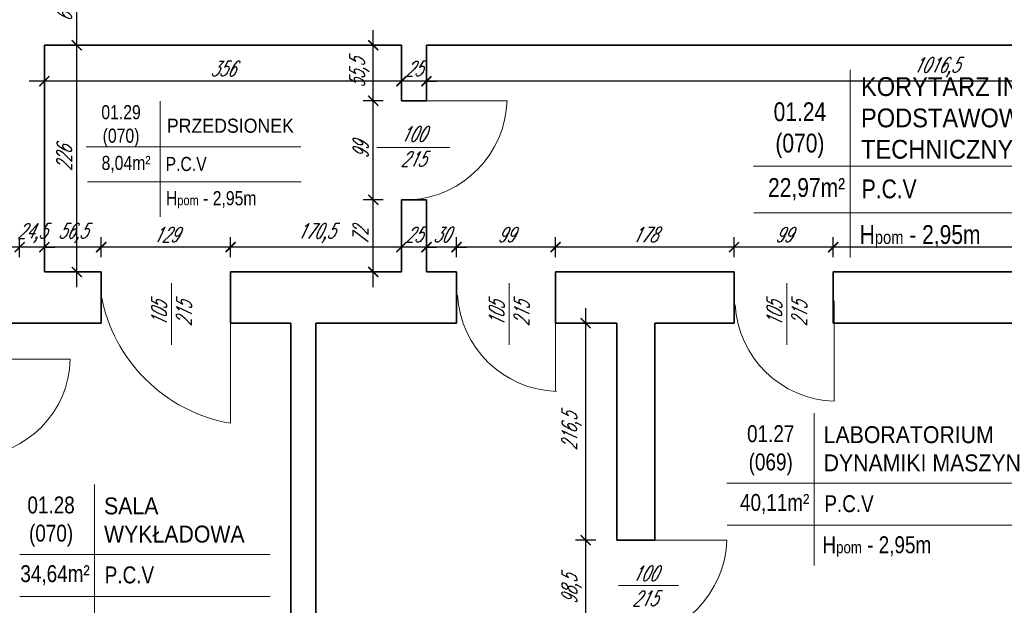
# Model space of a CAD drawing. Header units: millimetres. Extents: x 402 to 79005, y -7782 to 89952.
# Tile 203 of 256: x 23222 to 24204, y 36128 to 36712. Entities that reach past the tile are written whole.
import ezdxf

# ---------------------------------------------------------------- set-up
doc = ezdxf.new("R2010")
doc.units = ezdxf.units.MM
doc.header["$LTSCALE"] = 10
doc.layers.get('0').update_dxf_attribs({"lineweight": 0})
doc.layers.get('Defpoints').update_dxf_attribs({"color": 253})
for name, color, linetype, lineweight in [('01 parter - ściany', 253, 'Continuous', 35), ('03_drzwi', 253, 'Continuous', 15), ('05-01_wymiary', 253, 'Continuous', 5), ('05-03_opis', 253, 'Continuous', 5)]:
    doc.layers.add(name, color=color, linetype=linetype, lineweight=lineweight)
doc.styles.add('ariel', font='ARIAL.TTF', dxfattribs={"width": 0.8})
doc.styles.add('ariel_wym', font='simplex.shx', dxfattribs={"width": 0.65, "oblique": 25})
doc.dimstyles.new('ariel 50 wnętrze', dxfattribs={"dimtxt": 15, "dimasz": 10, "dimexe": 10, "dimexo": 0, "dimgap": 5, "dimtad": 1, "dimdec": 1, "dimrnd": 0.5, "dimtxsty": 'ariel_wym', "dimblk": 'ARCHTICK', "dimcen": 2.5, "dimdle": 15, "dimazin": 0, "dimtfac": 1, "dimtdec": 1, "dimtix": 1, "dimtmove": 0, "dimatfit": 3, "dimldrblk": 'DOT', "dimfxl": 0, "dimarcsym": 0})

# ---------------------------------------------------------------- blocks, each defined once
blk = doc.blocks.new('_ArchTick')
at = {"color": 0, "linetype": 'ByBlock', "const_width": 0.15}
blk.add_lwpolyline([(-0.5, -0.5), (0.5, 0.5)], dxfattribs=at)
blk = doc.blocks.new('*D262')
at = {"layer": '05-01_wymiary', "color": 0, "lineweight": -2}
for p, q in [((24033.32, 36474.79), (24033.32, 36494.79)), ((24644.33, 36474.79), (24644.33, 36494.79)), ((24659.33, 36484.79), (24018.32, 36484.79))]:
    blk.add_line(p, q, dxfattribs=at)
at = {"layer": 'Defpoints', "color": 0}
for p in [(24033.32, 36484.79), (24033.32, 36460.05), (24644.33, 36460.05)]:
    blk.add_point(p, dxfattribs=at)
at = {"layer": '05-01_wymiary', "color": 0, "lineweight": -2, "xscale": 10, "yscale": 10, "zscale": 10, "rotation": 180}
blk.add_blockref('_ArchTick', (24033.32, 36484.79), dxfattribs=at)
at = {"layer": '05-01_wymiary', "color": 0, "lineweight": -2, "xscale": 10, "yscale": 10, "zscale": 10}
blk.add_blockref('_ArchTick', (24644.33, 36484.79), dxfattribs=at)
at = {"layer": '05-01_wymiary', "color": 0, "insert": (24338.83, 36497.29), "char_height": 15, "attachment_point": 5, "style": 'ariel_wym'}
blk.add_mtext('611', dxfattribs=at)
blk = doc.blocks.new('_Dot')
at = {"color": 0, "linetype": 'ByBlock', "lineweight": -2}
blk.add_line((-0.5, 0), (-1, 0), dxfattribs=at)
at = {"color": 0, "linetype": 'ByBlock', "const_width": 0.5}
blk.add_lwpolyline([(-0.25, 0, 1), (0.25, 0, 1)], format="xyb", close=True, dxfattribs=at)
blk = doc.blocks.new('*D263')
at = {"layer": '05-01_wymiary', "color": 0, "lineweight": -2}
for p, q in [((23934.54, 36474.79), (23934.54, 36494.79)), ((24033.32, 36474.79), (24033.32, 36494.79)), ((24048.32, 36484.79), (23919.54, 36484.79))]:
    blk.add_line(p, q, dxfattribs=at)
at = {"layer": 'Defpoints', "color": 0}
for p in [(23934.54, 36484.79), (23934.54, 36460.05), (24033.32, 36460.05)]:
    blk.add_point(p, dxfattribs=at)
at = {"layer": '05-01_wymiary', "color": 0, "lineweight": -2, "xscale": 10, "yscale": 10, "zscale": 10, "rotation": 180}
blk.add_blockref('_ArchTick', (23934.54, 36484.79), dxfattribs=at)
at = {"layer": '05-01_wymiary', "color": 0, "lineweight": -2, "xscale": 10, "yscale": 10, "zscale": 10}
blk.add_blockref('_ArchTick', (24033.32, 36484.79), dxfattribs=at)
at = {"layer": '05-01_wymiary', "color": 0, "insert": (23983.93, 36497.29), "char_height": 15, "attachment_point": 5, "style": 'ariel_wym'}
blk.add_mtext('99', dxfattribs=at)
blk = doc.blocks.new('*D264')
at = {"layer": '05-01_wymiary', "color": 0, "lineweight": -2}
for p, q in [((23756.48, 36474.79), (23756.48, 36494.79)), ((23934.54, 36474.79), (23934.54, 36494.79)), ((23949.54, 36484.79), (23741.48, 36484.79))]:
    blk.add_line(p, q, dxfattribs=at)
at = {"layer": 'Defpoints', "color": 0}
for p in [(23756.48, 36484.79), (23756.48, 36460.05), (23934.54, 36460.05)]:
    blk.add_point(p, dxfattribs=at)
at = {"layer": '05-01_wymiary', "color": 0, "lineweight": -2, "xscale": 10, "yscale": 10, "zscale": 10, "rotation": 180}
blk.add_blockref('_ArchTick', (23756.48, 36484.79), dxfattribs=at)
at = {"layer": '05-01_wymiary', "color": 0, "lineweight": -2, "xscale": 10, "yscale": 10, "zscale": 10}
blk.add_blockref('_ArchTick', (23934.54, 36484.79), dxfattribs=at)
at = {"layer": '05-01_wymiary', "color": 0, "insert": (23845.51, 36497.29), "char_height": 15, "attachment_point": 5, "style": 'ariel_wym'}
blk.add_mtext('178', dxfattribs=at)
blk = doc.blocks.new('*D265')
at = {"layer": '05-01_wymiary', "color": 0, "lineweight": -2}
for p, q in [((23657.7, 36474.79), (23657.7, 36494.79)), ((23756.48, 36474.79), (23756.48, 36494.79)), ((23771.48, 36484.79), (23642.7, 36484.79))]:
    blk.add_line(p, q, dxfattribs=at)
at = {"layer": 'Defpoints', "color": 0}
for p in [(23657.7, 36484.79), (23657.7, 36460.05), (23756.48, 36460.05)]:
    blk.add_point(p, dxfattribs=at)
at = {"layer": '05-01_wymiary', "color": 0, "lineweight": -2, "xscale": 10, "yscale": 10, "zscale": 10, "rotation": 180}
blk.add_blockref('_ArchTick', (23657.7, 36484.79), dxfattribs=at)
at = {"layer": '05-01_wymiary', "color": 0, "lineweight": -2, "xscale": 10, "yscale": 10, "zscale": 10}
blk.add_blockref('_ArchTick', (23756.48, 36484.79), dxfattribs=at)
at = {"layer": '05-01_wymiary', "color": 0, "insert": (23707.09, 36497.29), "char_height": 15, "attachment_point": 5, "style": 'ariel_wym'}
blk.add_mtext('99', dxfattribs=at)
blk = doc.blocks.new('*D266')
at = {"layer": '05-01_wymiary', "color": 0, "lineweight": -2}
for p, q in [((23627.78, 36474.79), (23627.78, 36494.79)), ((23657.7, 36474.79), (23657.7, 36494.79)), ((23627.78, 36484.79), (23617.78, 36484.79)), ((23657.7, 36484.79), (23627.78, 36484.79)), ((23657.7, 36484.79), (23667.7, 36484.79))]:
    blk.add_line(p, q, dxfattribs=at)
at = {"layer": 'Defpoints', "color": 0}
for p in [(23627.78, 36484.79), (23627.78, 36460.05), (23657.7, 36460.05)]:
    blk.add_point(p, dxfattribs=at)
at = {"layer": '05-01_wymiary', "color": 0, "lineweight": -2, "xscale": 10, "yscale": 10, "zscale": 10}
blk.add_blockref('_ArchTick', (23627.78, 36484.79), dxfattribs=at)
at = {"layer": '05-01_wymiary', "color": 0, "lineweight": -2, "xscale": 10, "yscale": 10, "zscale": 10, "rotation": 180}
blk.add_blockref('_ArchTick', (23657.7, 36484.79), dxfattribs=at)
at = {"layer": '05-01_wymiary', "color": 0, "insert": (23642.74, 36497.29), "char_height": 15, "attachment_point": 5, "style": 'ariel_wym'}
blk.add_mtext('30', dxfattribs=at)
blk = doc.blocks.new('*D267')
at = {"layer": '05-01_wymiary', "color": 0, "lineweight": -2}
for p, q in [((23602.78, 36474.79), (23602.78, 36494.79)), ((23627.78, 36474.79), (23627.78, 36494.79)), ((23602.78, 36484.79), (23592.78, 36484.79)), ((23627.78, 36484.79), (23602.78, 36484.79)), ((23627.78, 36484.79), (23637.78, 36484.79))]:
    blk.add_line(p, q, dxfattribs=at)
at = {"layer": 'Defpoints', "color": 0}
for p in [(23602.78, 36484.79), (23602.78, 36460.05), (23627.78, 36460.05)]:
    blk.add_point(p, dxfattribs=at)
at = {"layer": '05-01_wymiary', "color": 0, "lineweight": -2, "xscale": 10, "yscale": 10, "zscale": 10}
blk.add_blockref('_ArchTick', (23602.78, 36484.79), dxfattribs=at)
at = {"layer": '05-01_wymiary', "color": 0, "lineweight": -2, "xscale": 10, "yscale": 10, "zscale": 10, "rotation": 180}
blk.add_blockref('_ArchTick', (23627.78, 36484.79), dxfattribs=at)
at = {"layer": '05-01_wymiary', "color": 0, "insert": (23615.28, 36497.29), "char_height": 15, "attachment_point": 5, "style": 'ariel_wym'}
blk.add_mtext('25', dxfattribs=at)
blk = doc.blocks.new('*D268')
at = {"layer": '05-01_wymiary', "color": 0, "lineweight": -2}
for p, q in [((23432.43, 36474.79), (23432.43, 36494.79)), ((23602.78, 36474.79), (23602.78, 36494.79)), ((23617.78, 36484.79), (23417.43, 36484.79))]:
    blk.add_line(p, q, dxfattribs=at)
at = {"layer": 'Defpoints', "color": 0}
for p in [(23432.43, 36484.79), (23432.43, 36460.05), (23602.78, 36460.05)]:
    blk.add_point(p, dxfattribs=at)
at = {"layer": '05-01_wymiary', "color": 0, "lineweight": -2, "xscale": 10, "yscale": 10, "zscale": 10, "rotation": 180}
blk.add_blockref('_ArchTick', (23432.43, 36484.79), dxfattribs=at)
at = {"layer": '05-01_wymiary', "color": 0, "lineweight": -2, "xscale": 10, "yscale": 10, "zscale": 10}
blk.add_blockref('_ArchTick', (23602.78, 36484.79), dxfattribs=at)
at = {"layer": '05-01_wymiary', "color": 0, "insert": (23517.6, 36498.72), "char_height": 15, "attachment_point": 5, "style": 'ariel_wym'}
blk.add_mtext('170,5', dxfattribs=at)
blk = doc.blocks.new('*D269')
at = {"layer": '05-01_wymiary', "color": 0, "lineweight": -2}
for p, q in [((23303.41, 36474.79), (23303.41, 36494.79)), ((23432.43, 36474.79), (23432.43, 36494.79)), ((23447.43, 36484.79), (23288.41, 36484.79))]:
    blk.add_line(p, q, dxfattribs=at)
at = {"layer": 'Defpoints', "color": 0}
for p in [(23303.41, 36484.79), (23303.41, 36460.05), (23432.43, 36460.05)]:
    blk.add_point(p, dxfattribs=at)
at = {"layer": '05-01_wymiary', "color": 0, "lineweight": -2, "xscale": 10, "yscale": 10, "zscale": 10, "rotation": 180}
blk.add_blockref('_ArchTick', (23303.41, 36484.79), dxfattribs=at)
at = {"layer": '05-01_wymiary', "color": 0, "lineweight": -2, "xscale": 10, "yscale": 10, "zscale": 10}
blk.add_blockref('_ArchTick', (23432.43, 36484.79), dxfattribs=at)
at = {"layer": '05-01_wymiary', "color": 0, "insert": (23367.92, 36497.29), "char_height": 15, "attachment_point": 5, "style": 'ariel_wym'}
blk.add_mtext('129', dxfattribs=at)
blk = doc.blocks.new('*D270')
at = {"layer": '05-01_wymiary', "color": 0, "lineweight": -2}
for p, q in [((23246.78, 36474.79), (23246.78, 36494.79)), ((23303.41, 36474.79), (23303.41, 36494.79)), ((23318.41, 36484.79), (23231.78, 36484.79))]:
    blk.add_line(p, q, dxfattribs=at)
at = {"layer": 'Defpoints', "color": 0}
for p in [(23246.78, 36484.79), (23246.78, 36460.05), (23303.41, 36460.05)]:
    blk.add_point(p, dxfattribs=at)
at = {"layer": '05-01_wymiary', "color": 0, "lineweight": -2, "xscale": 10, "yscale": 10, "zscale": 10, "rotation": 180}
blk.add_blockref('_ArchTick', (23246.78, 36484.79), dxfattribs=at)
at = {"layer": '05-01_wymiary', "color": 0, "lineweight": -2, "xscale": 10, "yscale": 10, "zscale": 10}
blk.add_blockref('_ArchTick', (23303.41, 36484.79), dxfattribs=at)
at = {"layer": '05-01_wymiary', "color": 0, "insert": (23275.09, 36498.72), "char_height": 15, "attachment_point": 5, "style": 'ariel_wym'}
blk.add_mtext('56,5', dxfattribs=at)
blk = doc.blocks.new('*D271')
at = {"layer": '05-01_wymiary', "color": 0, "lineweight": -2}
for p, q in [((23222.1, 36474.79), (23222.1, 36494.79)), ((23246.78, 36474.79), (23246.78, 36494.79)), ((23222.1, 36484.79), (23212.1, 36484.79)), ((23246.78, 36484.79), (23222.1, 36484.79)), ((23246.78, 36484.79), (23256.78, 36484.79))]:
    blk.add_line(p, q, dxfattribs=at)
at = {"layer": 'Defpoints', "color": 0}
for p in [(23222.1, 36484.79), (23222.1, 36460.05), (23246.78, 36460.05)]:
    blk.add_point(p, dxfattribs=at)
at = {"layer": '05-01_wymiary', "color": 0, "lineweight": -2, "xscale": 10, "yscale": 10, "zscale": 10}
blk.add_blockref('_ArchTick', (23222.1, 36484.79), dxfattribs=at)
at = {"layer": '05-01_wymiary', "color": 0, "lineweight": -2, "xscale": 10, "yscale": 10, "zscale": 10, "rotation": 180}
blk.add_blockref('_ArchTick', (23246.78, 36484.79), dxfattribs=at)
at = {"layer": '05-01_wymiary', "color": 0, "insert": (23234.44, 36498.72), "char_height": 15, "attachment_point": 5, "style": 'ariel_wym'}
blk.add_mtext('24,5', dxfattribs=at)
blk = doc.blocks.new('*D272')
at = {"layer": '05-01_wymiary', "color": 0, "lineweight": -2}
for p, q in [((23107.02, 36474.79), (23107.02, 36494.79)), ((23222.1, 36474.79), (23222.1, 36494.79)), ((23237.1, 36484.79), (23092.02, 36484.79))]:
    blk.add_line(p, q, dxfattribs=at)
at = {"layer": 'Defpoints', "color": 0}
for p in [(23107.02, 36484.79), (23107.02, 36460.05), (23222.1, 36460.05)]:
    blk.add_point(p, dxfattribs=at)
at = {"layer": '05-01_wymiary', "color": 0, "lineweight": -2, "xscale": 10, "yscale": 10, "zscale": 10, "rotation": 180}
blk.add_blockref('_ArchTick', (23107.02, 36484.79), dxfattribs=at)
at = {"layer": '05-01_wymiary', "color": 0, "lineweight": -2, "xscale": 10, "yscale": 10, "zscale": 10}
blk.add_blockref('_ArchTick', (23222.1, 36484.79), dxfattribs=at)
at = {"layer": '05-01_wymiary', "color": 0, "insert": (23164.56, 36497.29), "char_height": 15, "attachment_point": 5, "style": 'ariel_wym'}
blk.add_mtext('115', dxfattribs=at)
blk = doc.blocks.new('*D399')
at = {"layer": '05-01_wymiary', "color": 0, "lineweight": -2}
for p, q in [((23786.55, 36079.34), (23786.55, 36207.65)), ((23796.55, 36192.65), (23776.55, 36192.65)), ((23796.55, 36094.34), (23776.55, 36094.34))]:
    blk.add_line(p, q, dxfattribs=at)
at = {"layer": 'Defpoints', "color": 0}
for p in [(23786.55, 36192.65), (23817.55, 36192.65), (23817.55, 36094.34)]:
    blk.add_point(p, dxfattribs=at)
at = {"layer": '05-01_wymiary', "color": 0, "lineweight": -2, "xscale": 10, "yscale": 10, "zscale": 10}
for p, rotation in [((23786.55, 36192.65), 90), ((23786.55, 36094.34), 270)]:
    blk.add_blockref('_ArchTick', p, dxfattribs=dict(at, rotation=rotation))
at = {"layer": '05-01_wymiary', "color": 0, "insert": (23772.62, 36143.49), "char_height": 15, "attachment_point": 5, "rotation": 90, "style": 'ariel_wym'}
blk.add_mtext('98,5', dxfattribs=at)
blk = doc.blocks.new('*D400')
at = {"layer": '05-01_wymiary', "color": 0, "lineweight": -2}
for p, q in [((23786.55, 36177.65), (23786.55, 36423.98)), ((23796.55, 36408.98), (23776.55, 36408.98)), ((23796.55, 36192.65), (23776.55, 36192.65))]:
    blk.add_line(p, q, dxfattribs=at)
at = {"layer": 'Defpoints', "color": 0}
for p in [(23786.55, 36408.98), (23817.55, 36408.98), (23817.55, 36192.65)]:
    blk.add_point(p, dxfattribs=at)
at = {"layer": '05-01_wymiary', "color": 0, "lineweight": -2, "xscale": 10, "yscale": 10, "zscale": 10}
for p, rotation in [((23786.55, 36408.98), 90), ((23786.55, 36192.65), 270)]:
    blk.add_blockref('_ArchTick', p, dxfattribs=dict(at, rotation=rotation))
at = {"layer": '05-01_wymiary', "color": 0, "insert": (23772.62, 36300.82), "char_height": 15, "attachment_point": 5, "rotation": 90, "style": 'ariel_wym'}
blk.add_mtext('216,5', dxfattribs=at)
blk = doc.blocks.new('*D410')
at = {"layer": '05-01_wymiary', "color": 0, "lineweight": -2}
for p, q in [((23627.78, 36660.19), (23627.78, 36640.19)), ((24644.33, 36660.19), (24644.33, 36640.19)), ((24659.33, 36650.19), (23612.78, 36650.19))]:
    blk.add_line(p, q, dxfattribs=at)
at = {"layer": 'Defpoints', "color": 0}
for p in [(23627.78, 36686.05), (24644.33, 36686.05), (23627.78, 36650.19)]:
    blk.add_point(p, dxfattribs=at)
at = {"layer": '05-01_wymiary', "color": 0, "lineweight": -2, "xscale": 10, "yscale": 10, "zscale": 10, "rotation": 180}
blk.add_blockref('_ArchTick', (23627.78, 36650.19), dxfattribs=at)
at = {"layer": '05-01_wymiary', "color": 0, "lineweight": -2, "xscale": 10, "yscale": 10, "zscale": 10}
blk.add_blockref('_ArchTick', (24644.33, 36650.19), dxfattribs=at)
at = {"layer": '05-01_wymiary', "color": 0, "insert": (24136.06, 36664.11), "char_height": 15, "attachment_point": 5, "style": 'ariel_wym'}
blk.add_mtext('1016,5', dxfattribs=at)
blk = doc.blocks.new('*D411')
at = {"layer": '05-01_wymiary', "color": 0, "lineweight": -2}
for p, q in [((23602.78, 36660.19), (23602.78, 36640.19)), ((23627.78, 36660.19), (23627.78, 36640.19)), ((23602.78, 36650.19), (23592.78, 36650.19)), ((23627.78, 36650.19), (23602.78, 36650.19)), ((23627.78, 36650.19), (23637.78, 36650.19))]:
    blk.add_line(p, q, dxfattribs=at)
at = {"layer": 'Defpoints', "color": 0}
for p in [(23602.78, 36686.05), (23627.78, 36686.05), (23602.78, 36650.19)]:
    blk.add_point(p, dxfattribs=at)
at = {"layer": '05-01_wymiary', "color": 0, "lineweight": -2, "xscale": 10, "yscale": 10, "zscale": 10}
blk.add_blockref('_ArchTick', (23602.78, 36650.19), dxfattribs=at)
at = {"layer": '05-01_wymiary', "color": 0, "lineweight": -2, "xscale": 10, "yscale": 10, "zscale": 10, "rotation": 180}
blk.add_blockref('_ArchTick', (23627.78, 36650.19), dxfattribs=at)
at = {"layer": '05-01_wymiary', "color": 0, "insert": (23615.28, 36662.69), "char_height": 15, "attachment_point": 5, "style": 'ariel_wym'}
blk.add_mtext('25', dxfattribs=at)
blk = doc.blocks.new('*D412')
at = {"layer": '05-01_wymiary', "color": 0, "lineweight": -2}
for p, q in [((23246.78, 36660.19), (23246.78, 36640.19)), ((23602.78, 36660.19), (23602.78, 36640.19)), ((23617.78, 36650.19), (23231.78, 36650.19))]:
    blk.add_line(p, q, dxfattribs=at)
at = {"layer": 'Defpoints', "color": 0}
for p in [(23246.78, 36686.05), (23602.78, 36686.05), (23246.78, 36650.19)]:
    blk.add_point(p, dxfattribs=at)
at = {"layer": '05-01_wymiary', "color": 0, "lineweight": -2, "xscale": 10, "yscale": 10, "zscale": 10, "rotation": 180}
blk.add_blockref('_ArchTick', (23246.78, 36650.19), dxfattribs=at)
at = {"layer": '05-01_wymiary', "color": 0, "lineweight": -2, "xscale": 10, "yscale": 10, "zscale": 10}
blk.add_blockref('_ArchTick', (23602.78, 36650.19), dxfattribs=at)
at = {"layer": '05-01_wymiary', "color": 0, "insert": (23424.78, 36662.69), "char_height": 15, "attachment_point": 5, "style": 'ariel_wym'}
blk.add_mtext('356', dxfattribs=at)
blk = doc.blocks.new('*D413')
at = {"layer": '05-01_wymiary', "color": 0, "lineweight": -2}
for p, q in [((23279.06, 36445.05), (23279.06, 36701.05)), ((23269.06, 36686.05), (23289.06, 36686.05)), ((23269.06, 36460.05), (23289.06, 36460.05))]:
    blk.add_line(p, q, dxfattribs=at)
at = {"layer": 'Defpoints', "color": 0}
for p in [(23246.78, 36686.05), (23279.06, 36686.05), (23246.78, 36460.05)]:
    blk.add_point(p, dxfattribs=at)
at = {"layer": '05-01_wymiary', "color": 0, "lineweight": -2, "xscale": 10, "yscale": 10, "zscale": 10}
for p, rotation in [((23279.06, 36686.05), 90), ((23279.06, 36460.05), 270)]:
    blk.add_blockref('_ArchTick', p, dxfattribs=dict(at, rotation=rotation))
at = {"layer": '05-01_wymiary', "color": 0, "insert": (23266.56, 36573.05), "char_height": 15, "attachment_point": 5, "rotation": 90, "style": 'ariel_wym'}
blk.add_mtext('226', dxfattribs=at)
blk = doc.blocks.new('*D414')
at = {"layer": '05-01_wymiary', "color": 0, "lineweight": -2}
for p, q in [((23279.06, 36671.05), (23279.06, 36765.05)), ((23269.06, 36750.05), (23289.06, 36750.05)), ((23269.06, 36686.05), (23289.06, 36686.05))]:
    blk.add_line(p, q, dxfattribs=at)
at = {"layer": 'Defpoints', "color": 0}
for p in [(23237.91, 36750.05), (23279.06, 36750.05), (23246.78, 36686.05)]:
    blk.add_point(p, dxfattribs=at)
at = {"layer": '05-01_wymiary', "color": 0, "lineweight": -2, "xscale": 10, "yscale": 10, "zscale": 10}
for p, rotation in [((23279.06, 36750.05), 90), ((23279.06, 36686.05), 270)]:
    blk.add_blockref('_ArchTick', p, dxfattribs=dict(at, rotation=rotation))
at = {"layer": '05-01_wymiary', "color": 0, "insert": (23266.56, 36718.05), "char_height": 15, "attachment_point": 5, "rotation": 90, "style": 'ariel_wym'}
blk.add_mtext('64', dxfattribs=at)
blk = doc.blocks.new('*D415')
at = {"layer": '05-01_wymiary', "color": 0, "lineweight": -2}
for p, q in [((23574.72, 36445.05), (23574.72, 36546.95)), ((23584.72, 36531.95), (23564.72, 36531.95)), ((23584.72, 36460.05), (23564.72, 36460.05))]:
    blk.add_line(p, q, dxfattribs=at)
at = {"layer": 'Defpoints', "color": 0}
for p in [(23574.72, 36531.95), (23602.78, 36531.95), (23602.78, 36460.05)]:
    blk.add_point(p, dxfattribs=at)
at = {"layer": '05-01_wymiary', "color": 0, "lineweight": -2, "xscale": 10, "yscale": 10, "zscale": 10}
for p, rotation in [((23574.72, 36531.95), 90), ((23574.72, 36460.05), 270)]:
    blk.add_blockref('_ArchTick', p, dxfattribs=dict(at, rotation=rotation))
at = {"layer": '05-01_wymiary', "color": 0, "insert": (23562.22, 36496), "char_height": 15, "attachment_point": 5, "rotation": 90, "style": 'ariel_wym'}
blk.add_mtext('72', dxfattribs=at)
blk = doc.blocks.new('*D416')
at = {"layer": '05-01_wymiary', "color": 0, "lineweight": -2}
for p, q in [((23574.72, 36516.95), (23574.72, 36645.73)), ((23584.72, 36630.73), (23564.72, 36630.73)), ((23584.72, 36531.95), (23564.72, 36531.95))]:
    blk.add_line(p, q, dxfattribs=at)
at = {"layer": 'Defpoints', "color": 0}
for p in [(23574.72, 36630.73), (23602.78, 36630.73), (23602.78, 36531.95)]:
    blk.add_point(p, dxfattribs=at)
at = {"layer": '05-01_wymiary', "color": 0, "lineweight": -2, "xscale": 10, "yscale": 10, "zscale": 10}
for p, rotation in [((23574.72, 36630.73), 90), ((23574.72, 36531.95), 270)]:
    blk.add_blockref('_ArchTick', p, dxfattribs=dict(at, rotation=rotation))
at = {"layer": '05-01_wymiary', "color": 0, "insert": (23562.22, 36581.34), "char_height": 15, "attachment_point": 5, "rotation": 90, "style": 'ariel_wym'}
blk.add_mtext('99', dxfattribs=at)
blk = doc.blocks.new('*D417')
at = {"layer": '05-01_wymiary', "color": 0, "lineweight": -2}
for p, q in [((23574.72, 36615.73), (23574.72, 36701.05)), ((23584.72, 36686.05), (23564.72, 36686.05)), ((23584.72, 36630.73), (23564.72, 36630.73))]:
    blk.add_line(p, q, dxfattribs=at)
at = {"layer": 'Defpoints', "color": 0}
for p in [(23574.72, 36686.05), (23602.78, 36686.05), (23602.78, 36630.73)]:
    blk.add_point(p, dxfattribs=at)
at = {"layer": '05-01_wymiary', "color": 0, "lineweight": -2, "xscale": 10, "yscale": 10, "zscale": 10}
for p, rotation in [((23574.72, 36686.05), 90), ((23574.72, 36630.73), 270)]:
    blk.add_blockref('_ArchTick', p, dxfattribs=dict(at, rotation=rotation))
at = {"layer": '05-01_wymiary', "color": 0, "insert": (23560.79, 36658.39), "char_height": 15, "attachment_point": 5, "rotation": 90, "style": 'ariel_wym'}
blk.add_mtext('55,5', dxfattribs=at)

msp = doc.modelspace()

# ---------------------------------------------------------------- linework, layer by layer
at = {"layer": '01 parter - ściany'}
for p, q in [((23602.78, 36686.05), (23246.78, 36686.05)), ((23246.78, 36460.05), (23246.78, 36686.05)), ((23602.78, 36630.73), (23602.78, 36686.05)), ((24644.33, 36686.05), (23627.78, 36686.05)), ((23627.78, 36630.73), (23627.78, 36686.05)), ((23602.78, 36630.73), (23627.78, 36630.73)), ((23602.78, 36460.05), (23602.78, 36531.95)), ((23602.78, 36531.95), (23627.78, 36531.95)), ((23627.78, 36460.05), (23627.78, 36531.95)), ((23303.41, 36460.05), (23246.78, 36460.05)), ((23303.41, 36460.05), (23246.78, 36460.05)), ((23303.41, 36460.05), (23303.41, 36408.98)), ((23602.78, 36460.05), (23432.43, 36460.05)), ((23561.22, 36460.05), (23432.43, 36460.05)), ((23432.43, 36460.05), (23432.43, 36408.98)), ((23657.7, 36460.05), (23627.78, 36460.05)), ((23657.7, 36460.05), (23657.7, 36408.98)), ((23934.54, 36460.05), (23756.48, 36460.05)), ((23756.48, 36460.05), (23756.48, 36408.98)), ((23934.54, 36460.05), (23934.54, 36408.98)), ((24456.93, 36460.05), (24033.32, 36460.05)), ((24033.32, 36460.05), (24033.32, 36408.98)), ((23303.41, 36408.98), (23191.83, 36408.98)), ((23492.55, 36408.98), (23432.43, 36408.98)), ((23492.55, 35850.05), (23492.55, 36408.98)), ((23657.7, 36408.98), (23517.55, 36408.98)), ((23517.55, 36408.98), (23517.55, 35850.05)), ((23817.55, 36408.98), (23756.48, 36408.98)), ((23817.55, 36192.65), (23817.55, 36408.98)), ((23934.54, 36408.98), (23855.55, 36408.98)), ((23855.55, 36408.98), (23855.55, 36192.65)), ((24284.83, 36408.98), (24033.32, 36408.98)), ((23817.55, 36192.65), (23855.55, 36192.65))]:
    msp.add_line(p, q, dxfattribs=at)
at = {"layer": '03_drzwi'}
for p, q in [((23708.19, 36630.73), (23608.19, 36630.73)), ((23650.99, 36584.1), (23578.36, 36584.12)), ((23373.52, 36387.41), (23373.54, 36448.86)), ((23710.3, 36387.41), (23710.32, 36448.86)), ((23987.14, 36387.41), (23987.16, 36448.86)), ((23432.43, 36309.22), (23432.43, 36441)), ((23756.48, 36341), (23756.48, 36441)), ((24034.24, 36331.22), (24034.24, 36431.22)), ((23272.49, 36372.99), (23172.49, 36372.99)), ((23927.28, 36192.65), (23827.28, 36192.65)), ((23879.18, 36147.39), (23819.14, 36147.41))]:
    msp.add_line(p, q, dxfattribs=at)
for centre, radius, start, end in [((23605.85, 36634.15), 102.39, 273.50272, 358.08582), ((23459.57, 36465.63), 158.75, 190.35899, 260.15528), ((23760.82, 36443.34), 102.39, 183.50272, 268.08582), ((24037.66, 36433.55), 102.39, 183.50272, 268.08582), ((23174.07, 36374.74), 98.43, 271.35749, 358.98142), ((23824.94, 36196.07), 102.39, 273.50272, 358.08582)]:
    msp.add_arc(centre, radius, start, end, dxfattribs=at)
at = {"layer": '05-03_opis'}
for p, q in [((24050.37, 36661.54), (24050.37, 36474.38)), ((23362.14, 36630.38), (23362.14, 36515.15)), ((23288.52, 36584.81), (23502.41, 36584.81)), ((23953.82, 36565.66), (24258.28, 36565.66)), ((23289.65, 36549.79), (23502.83, 36549.79)), ((23954.27, 36518.97), (24255.12, 36518.97)), ((24014.21, 36319.19), (24014.21, 36167.39)), ((23296.65, 36248.18), (23296.65, 36096.37)), ((23927.31, 36249.54), (24257.6, 36249.54)), ((23927.72, 36207.52), (24257.42, 36207.52)), ((23222.26, 36178.52), (23471.9, 36178.52)), ((23222.26, 36136.51), (23471.9, 36136.51))]:
    msp.add_line(p, q, dxfattribs=at)

# ---------------------------------------------------------------- texts
at = {"layer": '03_drzwi', "char_height": 15, "width": 160.5905, "style": 'ariel_wym'}
for s, insert, attachment_point, rotation in [('100\\P215', (23601.87, 36565.03), 7, 0.0085), ('105\\P215', (23373.53, 36418.14), 5, 89.9915), ('105\\P215', (23710.31, 36418.14), 5, 89.9915), ('105\\P215', (23987.15, 36418.14), 5, 89.9915), ('100\\P215', (23833.02, 36127.03), 7, 0.0085)]:
    msp.add_mtext(s, dxfattribs=dict(at, insert=insert, attachment_point=attachment_point, rotation=rotation))
at = {"layer": '05-03_opis', "style": 'ariel'}
for s, insert, char_height, width, attachment_point in [('\\W0.9;{\\fArial|b0|i0|c238|p34;KORYTARZ INSTYTUTU NAUK PODSTAWOWYCH I TECHNICZNYCH}', (24061.08, 36613.5), 18.7387, 375.0449, 4), ('{\\fArial|b0|i0|c238|p34;01.29\\P(070)}', (23323.25, 36605.52), 14.054, 65.3476, 5), ('{\\fArial|b0|i0|c238|p34;01.24\\P(070)}', (24000.14, 36601.33), 18.7387, 87.1301, 5), ('\\W0.9;{\\fArial|b0|i0|c238|p34;PRZEDSIONEK}', (23368.96, 36605.76), 14.054, 213.9825, 4), ('{\\fArial|b0|i0|c238|p34;8,04m²}', (23328.26, 36567.47), 14.054, 65.3476, 5), ('P.C.V', (23367.64, 36567.63), 14.054, 193.6734, 4), ('{\\fArial|b0|i0|c238|p34;22,97m²}', (24006.81, 36542.53), 18.7387, 87.1301, 5), ('P.C.V', (24061.84, 36542.75), 18.739, 258.2312, 4), ('{\\fArial|b0|i0|c238|p34; H\\H0.7x;pom\\H1.429x; - 2,95m}', (23363.61, 36532.12), 14.054, 193.6734, 4), ('{\\fArial|b0|i0|c238|p34; H\\H0.7x;pom\\H1.429x; - 2,95m}', (24053.95, 36495.41), 18.7387, 258.2312, 4), ('\\W0.9;{\\fArial|b0|i0|c238|p34;LABORATORIUM \\PDYNAMIKI MASZYN}', (24023.84, 36283.69), 16.8648, 337.5404, 4), ('{\\fArial|b0|i0|c238|p34;01.27\\P(069)}', (23971.04, 36282.23), 16.8648, 78.4171, 5), ('{\\fArial|b0|i0|c238|p34;40,11m²}', (23975, 36228.72), 16.8648, 78.4171, 5), ('P.C.V', (24024.54, 36228.92), 16.865, 232.4081, 4), ('{\\fArial|b0|i0|c238|p34;01.28\\P(070)}', (23253.48, 36211.21), 16.8648, 78.4171, 5), ('\\W0.9;{\\fArial|b0|i0|c238|p34;SALA \\PWYKŁADOWA}', (23306.28, 36212.68), 16.8648, 337.5404, 4), ('{\\fArial|b0|i0|c238|p34; H\\H0.7x;pom\\H1.429x; - 2,95m}', (24017.43, 36186.31), 16.8648, 232.4081, 4), ('{\\fArial|b0|i0|c238|p34;34,64m²}', (23257.44, 36157.71), 16.8648, 78.4171, 5), ('P.C.V', (23306.97, 36157.91), 16.865, 232.4081, 4)]:
    msp.add_mtext(s, dxfattribs=dict(at, insert=insert, char_height=char_height, width=width, attachment_point=attachment_point))

# ---------------------------------------------------------------- dimensions: what is measured, and where the dimension line sits
at = {"layer": '05-01_wymiary'}
for base, p1, p2, picture, middle in [((23279.06, 36750.05), (23246.78, 36686.05), (23237.91, 36750.05), '*D414', (23266.56, 36718.05)), ((23574.72, 36686.05), (23602.78, 36630.73), (23602.78, 36686.05), '*D417', (23560.79, 36658.39)), ((23574.72, 36630.73), (23602.78, 36531.95), (23602.78, 36630.73), '*D416', (23562.22, 36581.34)), ((23786.55, 36408.98), (23817.55, 36192.65), (23817.55, 36408.98), '*D400', (23772.62, 36300.82)), ((23786.55, 36192.65), (23817.55, 36094.34), (23817.55, 36192.65), '*D399', (23772.62, 36143.49))]:
    dim = msp.add_linear_dim(base=base, p1=p1, p2=p2, angle=90, dimstyle='ariel 50 wnętrze', override={"dimtmove": 1}, dxfattribs=at)
    dim.commit()
    dim.dimension.update_dxf_attribs({"geometry": picture, "text_midpoint": middle})
for base, p1, p2, picture, middle in [((23279.06, 36686.05), (23246.78, 36460.05), (23246.78, 36686.05), '*D413', (23266.56, 36573.05)), ((23574.72, 36531.95), (23602.78, 36460.05), (23602.78, 36531.95), '*D415', (23562.22, 36496))]:
    dim = msp.add_linear_dim(base=base, p1=p1, p2=p2, angle=90, dimstyle='ariel 50 wnętrze', dxfattribs=at)
    dim.commit()
    dim.dimension.update_dxf_attribs({"geometry": picture, "text_midpoint": middle})
for base, p1, p2, picture, middle in [((23246.78, 36650.19), (23602.78, 36686.05), (23246.78, 36686.05), '*D412', (23424.78, 36662.69)), ((23602.78, 36650.19), (23627.78, 36686.05), (23602.78, 36686.05), '*D411', (23615.28, 36662.69)), ((23627.7826, 36650.1857), (24644.332, 36686.0465), (23627.7826, 36686.0465), '*D410', (24136.0573, 36664.1143)), ((23107.02, 36484.79), (23222.1, 36460.05), (23107.02, 36460.05), '*D272', (23164.56, 36497.29)), ((23222.1, 36484.79), (23246.78, 36460.05), (23222.1, 36460.05), '*D271', (23234.44, 36498.72)), ((23246.78, 36484.79), (23303.41, 36460.05), (23246.78, 36460.05), '*D270', (23275.09, 36498.72)), ((23303.41, 36484.79), (23432.43, 36460.05), (23303.41, 36460.05), '*D269', (23367.92, 36497.29)), ((23432.4251, 36484.7919), (23602.7826, 36460.0465), (23432.4251, 36460.0465), '*D268', (23517.6038, 36498.7205)), ((23602.78, 36484.79), (23627.78, 36460.05), (23602.78, 36460.05), '*D267', (23615.28, 36497.29)), ((23627.78, 36484.79), (23657.7, 36460.05), (23627.78, 36460.05), '*D266', (23642.74, 36497.29)), ((23657.7, 36484.79), (23756.48, 36460.05), (23657.7, 36460.05), '*D265', (23707.09, 36497.29)), ((23756.48, 36484.79), (23934.54, 36460.05), (23756.48, 36460.05), '*D264', (23845.51, 36497.29)), ((23934.54, 36484.79), (24033.32, 36460.05), (23934.54, 36460.05), '*D263', (23983.93, 36497.29)), ((24033.32, 36484.79), (24644.33, 36460.05), (24033.32, 36460.05), '*D262', (24338.83, 36497.29))]:
    dim = msp.add_linear_dim(base=base, p1=p1, p2=p2, dimstyle='ariel 50 wnętrze', override={"dimtmove": 1}, dxfattribs=at)
    dim.commit()
    dim.dimension.update_dxf_attribs({"geometry": picture, "text_midpoint": middle})

doc.saveas('drawing.dxf')
